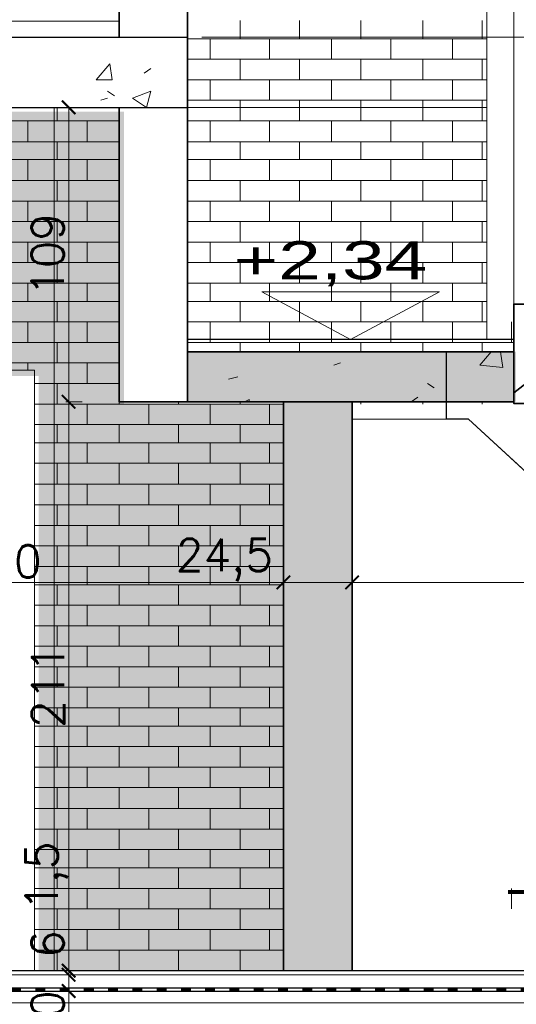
# Model space of a CAD drawing. Header units: millimetres. Extents: x -740 to 33545, y 5178 to 22494.
# Tile 169 of 250: x 9053 to 9237, y 13117 to 13482. Entities that reach past the tile are written whole.
import ezdxf
from ezdxf.lldxf.tags import DXFTag
from ezdxf.xclip import XClip

# ---------------------------------------------------------------- set-up
doc = ezdxf.new("R2010")
doc.units = ezdxf.units.MM
doc.header["$MEASUREMENT"] = 0
doc.header["$XCLIPFRAME"] = 0
doc.linetypes.add('ACAD_ISO03W100', pattern=[30, 12, -18])
doc.layers.get('Defpoints').update_dxf_attribs({"color": 252})
for name, color, linetype, lineweight in [('A_istniejÄ…ce Ĺ›ciany', 252, 'Continuous', 35), ('A_izolacja', 252, 'Continuous', 9), ('A_l.przekrojowa', 252, 'Continuous', 30), ('A_l.przerywana', 252, 'ICAD_ISO03W100', 9), ('A_l.widokowa', 252, 'Continuous', 18), ('A_Ĺ›ciany projektowane', 252, 'Continuous', 35), ('IZOLACJA', 252, 'ACAD_ISO03W100', 40), ('l. przekrojowa', 252, 'Continuous', 30), ('l. przerywana', 252, 'ICAD_ISO03W100', 9), ('l. widokowa', 252, 'Continuous', 15), ('l.przekrojowa', 252, 'Continuous', 30), ('l.widokowa', 252, 'Continuous', 15), ('l.wypeĹ‚nieĹ„', 252, 'Continuous', 5), ('wymiarowanie', 252, 'Continuous', 9)]:
    doc.layers.add(name, color=color, linetype=linetype, lineweight=lineweight)
doc.styles.add('PROFILE', font='GOTHIC.TTF', dxfattribs={"width": 0.8})
doc.styles.add('styl2', font='simplex.shx')
doc.linetypes.add('BATTING', pattern='A,0.00254,-2.54,[134,ltypeshp.shx,S=2.54,R=0,X=-2.54,Y=0],-5.08,[134,ltypeshp.shx,S=2.54,R=180,X=2.54,Y=0],-2.54', length=10.16254)
tags = doc.linetypes.add('ICAD_ISO03W100', pattern=[30, 12, -18]).pattern_tags.tags
tags[6:7] = [DXFTag(74, 4), DXFTag(75, 0), DXFTag(340, '0'), DXFTag(46, 1.0), DXFTag(50, 0.0), DXFTag(44, 0.0), DXFTag(45, 0.0)]
tags[4:5] = [DXFTag(74, 4), DXFTag(75, 0), DXFTag(340, '0'), DXFTag(46, 1.0), DXFTag(50, 0.0), DXFTag(44, 0.0), DXFTag(45, 0.0)]
doc.dimstyles.new('Skala 1-50', dxfattribs={"dimtxt": 12, "dimasz": 5, "dimexe": 1, "dimexo": 1, "dimgap": 1.5, "dimtad": 1, "dimdec": 1, "dimrnd": 0.5, "dimtxsty": 'styl2', "dimblk": 'ARCHTICK', "dimcen": 5, "dimadec": 0, "dimazin": 0, "dimtfac": 1, "dimtdec": 1, "dimtmove": 1, "dimatfit": 3, "dimldrblk": 'ARCHTICK', "dimfxl": 0, "dimlwd": -1, "dimlwe": -1, "dimarcsym": 0})

# ---------------------------------------------------------------- blocks, each defined once
blk = doc.blocks.new('MF2E40A70')
at = {"true_color": 0xffffff}
blk.add_hatch(color=7, dxfattribs=at).paths.add_polyline_path([(88.672, 231.07), (88.672, 195.826), (148.239, 195.826), (148.239, 231.07)])
blk = doc.blocks.new('_ArchTick')
at = {"color": 0, "linetype": 'ByBlock', "const_width": 0.15}
blk.add_lwpolyline([(-0.5, -0.5), (0.5, 0.5)], dxfattribs=at)
blk = doc.blocks.new('*D1732')
at = {"layer": 'Defpoints', "color": 0}
for p in [(9089.93, 13449.08), (9071.17, 13339.94), (9089.93, 13339.94)]:
    blk.add_point(p, dxfattribs=at)
at = {"layer": 'wymiarowanie', "color": 0}
for p, q in [((9076.17, 13449.08), (9070.17, 13449.08)), ((9071.17, 13449.08), (9071.17, 13339.94)), ((9076.17, 13339.94), (9070.17, 13339.94))]:
    blk.add_line(p, q, dxfattribs=at)
at = {"layer": 'wymiarowanie', "color": 0, "xscale": 5, "yscale": 5, "zscale": 5}
for p, rotation in [((9071.17, 13449.08), 90), ((9071.17, 13339.94), 270)]:
    blk.add_blockref('_ArchTick', p, dxfattribs=dict(at, rotation=rotation))
at = {"layer": 'wymiarowanie', "color": 0, "insert": (9063.37, 13394.51), "char_height": 12, "attachment_point": 5, "rotation": 90, "style": 'styl2'}
blk.add_mtext('109', dxfattribs=at)
blk = doc.blocks.new('*D1733')
at = {"layer": 'Defpoints', "color": 0}
for p in [(9089.93, 13339.94), (9071.17, 13129.01), (9083.89, 13129.01)]:
    blk.add_point(p, dxfattribs=at)
at = {"layer": 'wymiarowanie', "color": 0}
for p, q in [((9076.17, 13339.94), (9070.17, 13339.94)), ((9071.17, 13339.94), (9071.17, 13129.01)), ((9076.17, 13129.01), (9070.17, 13129.01))]:
    blk.add_line(p, q, dxfattribs=at)
at = {"layer": 'wymiarowanie', "color": 0, "xscale": 5, "yscale": 5, "zscale": 5}
for p, rotation in [((9071.17, 13339.94), 90), ((9071.17, 13129.01), 270)]:
    blk.add_blockref('_ArchTick', p, dxfattribs=dict(at, rotation=rotation))
at = {"layer": 'wymiarowanie', "color": 0, "insert": (9063.52, 13234.47), "char_height": 12, "attachment_point": 5, "rotation": 90, "style": 'styl2'}
blk.add_mtext('211', dxfattribs=at)
blk = doc.blocks.new('*D1738')
at = {"layer": 'Defpoints', "color": 0}
for p in [(9071.17, 13127.5), (9083.89, 13129.01), (9083.89, 13127.5)]:
    blk.add_point(p, dxfattribs=at)
at = {"layer": 'wymiarowanie', "color": 0}
for p, q in [((9071.17, 13129.01), (9071.17, 13175.58)), ((9076.17, 13129.01), (9070.17, 13129.01)), ((9076.17, 13127.5), (9070.17, 13127.5)), ((9071.17, 13129.01), (9071.17, 13127.5))]:
    blk.add_line(p, q, dxfattribs=at)
at = {"layer": 'wymiarowanie', "color": 0, "xscale": 5, "yscale": 5, "zscale": 5}
for p, rotation in [((9071.17, 13129.01), 270), ((9071.17, 13127.5), 90)]:
    blk.add_blockref('_ArchTick', p, dxfattribs=dict(at, rotation=rotation))
at = {"layer": 'wymiarowanie', "color": 0, "insert": (9062.97, 13164.08), "char_height": 12, "attachment_point": 5, "rotation": 90, "style": 'styl2'}
blk.add_mtext('1,5', dxfattribs=at)
blk = doc.blocks.new('*D1739')
at = {"layer": 'Defpoints', "color": 0}
for p in [(9083.89, 13127.5), (9071.17, 13121.49), (9086.06, 13121.49)]:
    blk.add_point(p, dxfattribs=at)
at = {"layer": 'wymiarowanie', "color": 0}
for p, q in [((9071.17, 13127.5), (9071.17, 13144.08)), ((9076.17, 13127.5), (9070.17, 13127.5)), ((9071.17, 13127.5), (9071.17, 13121.49)), ((9076.17, 13121.49), (9070.17, 13121.49))]:
    blk.add_line(p, q, dxfattribs=at)
at = {"layer": 'wymiarowanie', "color": 0, "xscale": 5, "yscale": 5, "zscale": 5}
for p, rotation in [((9071.17, 13127.5), 90), ((9071.17, 13121.49), 270)]:
    blk.add_blockref('_ArchTick', p, dxfattribs=dict(at, rotation=rotation))
at = {"layer": 'wymiarowanie', "color": 0, "insert": (9063.37, 13138.88), "char_height": 12, "attachment_point": 5, "rotation": 90, "style": 'styl2'}
blk.add_mtext('6', dxfattribs=at)
blk = doc.blocks.new('*D1740')
at = {"layer": 'Defpoints', "color": 0}
for p in [(9086.06, 13121.49), (9071.17, 13101.46), (9087.31, 13101.46)]:
    blk.add_point(p, dxfattribs=at)
at = {"layer": 'wymiarowanie', "color": 0}
for p, q in [((9076.17, 13121.49), (9070.17, 13121.49)), ((9071.17, 13121.49), (9071.17, 13101.46)), ((9076.17, 13101.46), (9070.17, 13101.46))]:
    blk.add_line(p, q, dxfattribs=at)
at = {"layer": 'wymiarowanie', "color": 0, "xscale": 5, "yscale": 5, "zscale": 5}
for p, rotation in [((9071.17, 13121.49), 90), ((9071.17, 13101.46), 270)]:
    blk.add_blockref('_ArchTick', p, dxfattribs=dict(at, rotation=rotation))
at = {"layer": 'wymiarowanie', "color": 0, "insert": (9063.37, 13111.47), "char_height": 12, "attachment_point": 5, "rotation": 90, "style": 'styl2'}
blk.add_mtext('20', dxfattribs=at)
blk = doc.blocks.new('*D2390')
at = {"layer": 'Defpoints', "color": 0}
for p in [(8940.76, 13294.13), (9150.79, 13294.13), (9150.79, 13272.96)]:
    blk.add_point(p, dxfattribs=at)
at = {"layer": 'wymiarowanie', "color": 0}
for p, q in [((8940.76, 13282.96), (8940.76, 13271.96)), ((9150.79, 13282.96), (9150.79, 13271.96)), ((8940.76, 13272.96), (9150.79, 13272.96))]:
    blk.add_line(p, q, dxfattribs=at)
at = {"layer": 'wymiarowanie', "color": 0, "xscale": 5, "yscale": 5, "zscale": 5, "rotation": 180}
blk.add_blockref('_ArchTick', (8940.76, 13272.96), dxfattribs=at)
at = {"layer": 'wymiarowanie', "color": 0, "xscale": 5, "yscale": 5, "zscale": 5}
blk.add_blockref('_ArchTick', (9150.79, 13272.96), dxfattribs=at)
at = {"layer": 'wymiarowanie', "color": 0, "insert": (9045.78, 13280.76), "char_height": 12, "attachment_point": 5, "style": 'styl2'}
blk.add_mtext('210', dxfattribs=at)
blk = doc.blocks.new('*D2391')
at = {"layer": 'Defpoints', "color": 0}
for p in [(9150.79, 13294.13), (9176.26, 13294.13), (9176.26, 13272.96)]:
    blk.add_point(p, dxfattribs=at)
at = {"layer": 'wymiarowanie', "color": 0}
for p, q in [((9150.79, 13282.96), (9150.79, 13271.96)), ((9176.26, 13282.96), (9176.26, 13271.96)), ((9150.79, 13272.96), (9176.26, 13272.96))]:
    blk.add_line(p, q, dxfattribs=at)
at = {"layer": 'wymiarowanie', "color": 0, "xscale": 5, "yscale": 5, "zscale": 5, "rotation": 180}
blk.add_blockref('_ArchTick', (9150.79, 13272.96), dxfattribs=at)
at = {"layer": 'wymiarowanie', "color": 0, "xscale": 5, "yscale": 5, "zscale": 5}
blk.add_blockref('_ArchTick', (9176.26, 13272.96), dxfattribs=at)
at = {"layer": 'wymiarowanie', "color": 0, "insert": (9128.9, 13281.31), "char_height": 12, "attachment_point": 5, "style": 'styl2'}
blk.add_mtext('24,5', dxfattribs=at)
blk = doc.blocks.new('*D2392')
at = {"layer": 'Defpoints', "color": 0}
for p in [(9176.26, 13294.13), (9407.52, 13289.08), (9407.52, 13272.96)]:
    blk.add_point(p, dxfattribs=at)
at = {"layer": 'wymiarowanie', "color": 0}
for p, q in [((9176.26, 13282.96), (9176.26, 13271.96)), ((9407.52, 13282.96), (9407.52, 13271.96)), ((9176.26, 13272.96), (9407.52, 13272.96))]:
    blk.add_line(p, q, dxfattribs=at)
at = {"layer": 'wymiarowanie', "color": 0, "xscale": 5, "yscale": 5, "zscale": 5, "rotation": 180}
blk.add_blockref('_ArchTick', (9176.26, 13272.96), dxfattribs=at)
at = {"layer": 'wymiarowanie', "color": 0, "xscale": 5, "yscale": 5, "zscale": 5}
blk.add_blockref('_ArchTick', (9407.52, 13272.96), dxfattribs=at)
at = {"layer": 'wymiarowanie', "color": 0, "insert": (9291.89, 13281.31), "char_height": 12, "attachment_point": 5, "style": 'styl2'}
blk.add_mtext('232,5', dxfattribs=at)

msp = doc.modelspace()

# ---------------------------------------------------------------- hatches: boundary and pattern name
for points in [[(9115.23, 13358.46), (9115.23, 13339.94), (9237.11, 13339.94), (9237.11, 13358.46)], [(9150.79, 13339.94), (9150.79, 13129.08), (9176.26, 13129.08), (9176.26, 13339.94)]]:
    msp.add_hatch(color=256).paths.add_polyline_path(points)

# ---------------------------------------------------------------- linework, layer by layer
at = {"linetype": 'Continuous', "lineweight": 5}
for points in [[(9134.75, 13474.55), (9134.75, 13481.33), (9134.75, 13481.33)], [(9156.74, 13474.55), (9156.74, 13481.33), (9156.74, 13481.33)], [(9179.56, 13474.55), (9179.56, 13481.33), (9179.56, 13481.33)], [(9202.55, 13474.55), (9202.55, 13481.33), (9202.55, 13481.33)], [(9224.55, 13474.55), (9224.55, 13481.33), (9224.55, 13481.33)], [(9115.23, 13474.55), (9226.25, 13474.55)], [(9123.67, 13466.94), (9123.67, 13474.55), (9123.67, 13474.55)], [(9145.66, 13466.94), (9145.66, 13474.55), (9145.66, 13474.55)], [(9168.65, 13466.94), (9168.65, 13474.55), (9168.65, 13474.55)], [(9190.64, 13466.94), (9190.64, 13474.55), (9190.64, 13474.55)], [(9213.47, 13466.94), (9213.47, 13474.55), (9213.47, 13474.55)], [(9115.23, 13466.94), (9226.25, 13466.94)], [(9134.75, 13459.34), (9134.75, 13466.94), (9134.75, 13466.94)], [(9156.74, 13459.34), (9156.74, 13466.94), (9156.74, 13466.94)], [(9179.56, 13459.34), (9179.56, 13466.94), (9179.56, 13466.94)], [(9202.55, 13459.34), (9202.55, 13466.94), (9202.55, 13466.94)], [(9224.55, 13459.34), (9224.55, 13466.94), (9224.55, 13466.94)], [(9081.33, 13459.34), (9086.46, 13465.29), (9086.46, 13465.29)], [(9087.29, 13459.34), (9086.46, 13465.29), (9086.46, 13465.29)], [(9099.19, 13461.82), (9101.67, 13463.47), (9101.67, 13463.47)], [(9081.33, 13459.34), (9087.29, 13459.34), (9087.29, 13459.34)], [(9115.23, 13459.34), (9226.25, 13459.34)], [(9123.67, 13451.73), (9123.67, 13459.34), (9123.67, 13459.34)], [(9145.66, 13451.73), (9145.66, 13459.34), (9145.66, 13459.34)], [(9168.65, 13451.73), (9168.65, 13459.34), (9168.65, 13459.34)], [(9190.64, 13451.73), (9190.64, 13459.34), (9190.64, 13459.34)], [(9213.47, 13451.73), (9213.47, 13459.34), (9213.47, 13459.34)], [(9083.15, 13451.73), (9085.63, 13452.56), (9085.63, 13452.56)], [(9085.63, 13455.04), (9088.11, 13453.38), (9088.11, 13453.38)], [(9094.89, 13452.56), (9101.67, 13455.04), (9101.67, 13455.04)], [(9094.89, 13452.56), (9100.02, 13449.08), (9100.02, 13449.08)], [(9100.02, 13449.08), (9101.67, 13455.04), (9101.67, 13455.04)], [(9115.23, 13451.73), (9226.25, 13451.73)], [(9134.75, 13444.12), (9134.75, 13451.73), (9134.75, 13451.73)], [(9156.74, 13444.12), (9156.74, 13451.73), (9156.74, 13451.73)], [(9179.56, 13444.12), (9179.56, 13451.73), (9179.56, 13451.73)], [(9202.55, 13444.12), (9202.55, 13451.73), (9202.55, 13451.73)], [(9224.55, 13444.12), (9224.55, 13451.73), (9224.55, 13451.73)], [(9066.94, 13444.12), (9066.94, 13449.08), (9066.94, 13449.08)], [(9089.93, 13444.12), (9089.93, 13449.08), (9089.93, 13449.08)], [(8940.76, 13444.12), (9089.93, 13444.12), (9089.93, 13444.12)], [(9056.03, 13436.35), (9056.03, 13444.12), (9056.03, 13444.12)], [(9078.02, 13436.35), (9078.02, 13444.12), (9078.02, 13444.12)], [(9115.23, 13444.12), (9226.25, 13444.12)], [(9123.67, 13436.35), (9123.67, 13444.12), (9123.67, 13444.12)], [(9145.66, 13436.35), (9145.66, 13444.12), (9145.66, 13444.12)], [(9168.65, 13436.35), (9168.65, 13444.12), (9168.65, 13444.12)], [(9190.64, 13436.35), (9190.64, 13444.12), (9190.64, 13444.12)], [(9213.47, 13436.35), (9213.47, 13444.12), (9213.47, 13444.12)], [(8940.76, 13436.35), (9089.93, 13436.35), (9089.93, 13436.35)], [(9066.94, 13429.74), (9066.94, 13436.35), (9066.94, 13436.35)], [(9089.93, 13429.74), (9089.93, 13436.35), (9089.93, 13436.35)], [(9115.23, 13436.35), (9226.25, 13436.35)], [(9134.75, 13429.74), (9134.75, 13436.35), (9134.75, 13436.35)], [(9156.74, 13429.74), (9156.74, 13436.35), (9156.74, 13436.35)], [(9179.56, 13429.74), (9179.56, 13436.35), (9179.56, 13436.35)], [(9202.55, 13429.74), (9202.55, 13436.35), (9202.55, 13436.35)], [(9224.55, 13429.74), (9224.55, 13436.35), (9224.55, 13436.35)], [(8940.76, 13429.74), (9089.93, 13429.74), (9089.93, 13429.74)], [(9056.03, 13421.96), (9056.03, 13429.74), (9056.03, 13429.74)], [(9078.02, 13421.96), (9078.02, 13429.74), (9078.02, 13429.74)], [(9115.23, 13429.74), (9226.25, 13429.74)], [(9123.67, 13421.96), (9123.67, 13429.74), (9123.67, 13429.74)], [(9145.66, 13421.96), (9145.66, 13429.74), (9145.66, 13429.74)], [(9168.65, 13421.96), (9168.65, 13429.74), (9168.65, 13429.74)], [(9190.64, 13421.96), (9190.64, 13429.74), (9190.64, 13429.74)], [(9213.47, 13421.96), (9213.47, 13429.74), (9213.47, 13429.74)], [(8940.76, 13421.96), (9089.93, 13421.96), (9089.93, 13421.96)], [(9066.94, 13414.36), (9066.94, 13421.96), (9066.94, 13421.96)], [(9089.93, 13414.36), (9089.93, 13421.96), (9089.93, 13421.96)], [(9115.23, 13421.96), (9226.25, 13421.96)], [(9134.75, 13414.36), (9134.75, 13421.96), (9134.75, 13421.96)], [(9156.74, 13414.36), (9156.74, 13421.96), (9156.74, 13421.96)], [(9179.56, 13414.36), (9179.56, 13421.96), (9179.56, 13421.96)], [(9202.55, 13414.36), (9202.55, 13421.96), (9202.55, 13421.96)], [(9224.55, 13414.36), (9224.55, 13421.96), (9224.55, 13421.96)], [(8940.76, 13414.36), (9089.93, 13414.36), (9089.93, 13414.36)], [(9056.03, 13406.75), (9056.03, 13414.36), (9056.03, 13414.36)], [(9078.02, 13406.75), (9078.02, 13414.36), (9078.02, 13414.36)], [(9115.23, 13414.36), (9226.25, 13414.36)], [(9123.67, 13406.75), (9123.67, 13414.36), (9123.67, 13414.36)], [(9145.66, 13406.75), (9145.66, 13414.36), (9145.66, 13414.36)], [(9168.65, 13406.75), (9168.65, 13414.36), (9168.65, 13414.36)], [(9190.64, 13406.75), (9190.64, 13414.36), (9190.64, 13414.36)], [(9213.47, 13406.75), (9213.47, 13414.36), (9213.47, 13414.36)], [(8940.76, 13406.75), (9089.93, 13406.75), (9089.93, 13406.75)], [(9066.94, 13399.14), (9066.94, 13406.75), (9066.94, 13406.75)], [(9089.93, 13399.14), (9089.93, 13406.75), (9089.93, 13406.75)], [(9115.23, 13406.75), (9226.25, 13406.75)], [(9134.75, 13399.14), (9134.75, 13406.75), (9134.75, 13406.75)], [(9156.74, 13399.14), (9156.74, 13406.75), (9156.74, 13406.75)], [(9179.56, 13399.14), (9179.56, 13406.75), (9179.56, 13406.75)], [(9202.55, 13399.14), (9202.55, 13406.75), (9202.55, 13406.75)], [(9224.55, 13399.14), (9224.55, 13406.75), (9224.55, 13406.75)], [(8940.76, 13399.14), (9089.93, 13399.14), (9089.93, 13399.14)], [(9056.03, 13391.53), (9056.03, 13399.14), (9056.03, 13399.14)], [(9078.02, 13391.53), (9078.02, 13399.14), (9078.02, 13399.14)], [(9115.23, 13399.14), (9226.25, 13399.14)], [(9123.67, 13391.53), (9123.67, 13399.14), (9123.67, 13399.14)], [(9145.66, 13391.53), (9145.66, 13399.14), (9145.66, 13399.14)], [(9168.65, 13391.53), (9168.65, 13399.14), (9168.65, 13399.14)], [(9190.64, 13391.53), (9190.64, 13399.14), (9190.64, 13399.14)], [(9213.47, 13391.53), (9213.47, 13399.14), (9213.47, 13399.14)], [(8940.76, 13391.53), (9089.93, 13391.53), (9089.93, 13391.53)], [(9066.94, 13383.93), (9066.94, 13391.53), (9066.94, 13391.53)], [(9089.93, 13383.93), (9089.93, 13391.53), (9089.93, 13391.53)], [(9115.23, 13391.53), (9226.25, 13391.53)], [(9134.75, 13383.93), (9134.75, 13391.53), (9134.75, 13391.53)], [(9156.74, 13383.93), (9156.74, 13391.53), (9156.74, 13391.53)], [(9179.56, 13383.93), (9179.56, 13391.53), (9179.56, 13391.53)], [(9202.55, 13383.93), (9202.55, 13391.53), (9202.55, 13391.53)], [(9224.55, 13383.93), (9224.55, 13391.53), (9224.55, 13391.53)], [(8940.76, 13383.93), (9089.93, 13383.93), (9089.93, 13383.93)], [(9056.03, 13377.15), (9056.03, 13383.93), (9056.03, 13383.93)], [(9078.02, 13377.15), (9078.02, 13383.93), (9078.02, 13383.93)], [(9115.23, 13383.93), (9226.25, 13383.93)], [(9123.67, 13377.15), (9123.67, 13383.93), (9123.67, 13383.93)], [(9145.66, 13377.15), (9145.66, 13383.93), (9145.66, 13383.93)], [(9168.65, 13377.15), (9168.65, 13383.93), (9168.65, 13383.93)], [(9190.64, 13377.15), (9190.64, 13383.93), (9190.64, 13383.93)], [(9213.47, 13377.15), (9213.47, 13383.93), (9213.47, 13383.93)], [(8940.76, 13377.15), (9089.93, 13377.15), (9089.93, 13377.15)], [(9066.94, 13369.54), (9066.94, 13377.15), (9066.94, 13377.15)], [(9089.93, 13369.54), (9089.93, 13377.15), (9089.93, 13377.15)], [(9115.23, 13377.15), (9226.25, 13377.15)], [(9134.75, 13369.54), (9134.75, 13377.15), (9134.75, 13377.15)], [(9156.74, 13369.54), (9156.74, 13377.15), (9156.74, 13377.15)], [(9179.56, 13369.54), (9179.56, 13377.15), (9179.56, 13377.15)], [(9202.55, 13369.54), (9202.55, 13377.15), (9202.55, 13377.15)], [(9224.55, 13369.54), (9224.55, 13377.15), (9224.55, 13377.15)], [(8940.76, 13369.54), (9089.93, 13369.54), (9089.93, 13369.54)], [(9056.03, 13361.93), (9056.03, 13369.54), (9056.03, 13369.54)], [(9078.02, 13361.93), (9078.02, 13369.54), (9078.02, 13369.54)], [(9115.23, 13369.54), (9226.25, 13369.54)], [(9123.67, 13361.93), (9123.67, 13369.54), (9123.67, 13369.54)], [(9145.66, 13361.93), (9145.66, 13369.54), (9145.66, 13369.54)], [(9168.65, 13361.93), (9168.65, 13369.54), (9168.65, 13369.54)], [(9190.64, 13361.93), (9190.64, 13369.54), (9190.64, 13369.54)], [(9213.47, 13361.93), (9213.47, 13369.54), (9213.47, 13369.54)], [(9235.46, 13361.93), (9235.46, 13369.54), (9235.46, 13369.54)], [(8940.76, 13361.93), (9089.93, 13361.93), (9089.93, 13361.93)], [(9066.94, 13354.32), (9066.94, 13361.93), (9066.94, 13361.93)], [(9089.93, 13354.32), (9089.93, 13361.93), (9089.93, 13361.93)], [(9115.23, 13361.93), (9236.25, 13361.93)], [(9134.75, 13358.46), (9134.75, 13361.93), (9134.75, 13361.93)], [(9156.74, 13358.46), (9156.74, 13361.93), (9156.74, 13361.93)], [(9179.56, 13358.46), (9179.56, 13361.93), (9179.56, 13361.93)], [(9202.55, 13358.46), (9202.55, 13361.93), (9202.55, 13361.93)], [(9224.55, 13358.46), (9224.55, 13361.93), (9224.55, 13361.93)], [(9115.23, 13358.46), (9115.23, 13339.94), (9115.23, 13339.94)], [(9223.72, 13353.5), (9227.85, 13358.46), (9227.85, 13358.46)], [(9232.15, 13352.67), (9231.33, 13358.46), (9231.33, 13358.46)], [(8940.76, 13354.32), (9089.93, 13354.32), (9089.93, 13354.32)], [(9056.03, 13351.68), (9056.03, 13354.32), (9056.03, 13354.32)], [(9078.02, 13346.72), (9078.02, 13354.32), (9078.02, 13354.32)], [(9169.48, 13353.5), (9171.96, 13354.32), (9171.96, 13354.32)], [(9223.72, 13353.5), (9232.15, 13352.67), (9232.15, 13352.67)], [(8943.41, 13351.68), (9058.51, 13351.68), (9058.51, 13351.68)], [(9058.51, 13351.68), (8943.41, 13351.68), (8943.41, 13351.68)], [(9058.51, 13129.08), (9058.51, 13351.68), (9058.51, 13351.68)], [(9058.51, 13129.08), (9058.51, 13351.68), (9058.51, 13351.68)], [(9058.51, 13346.72), (9089.93, 13346.72), (9089.93, 13346.72)], [(9066.94, 13339.11), (9066.94, 13346.72), (9066.94, 13346.72)], [(9089.93, 13339.11), (9089.93, 13346.72), (9089.93, 13346.72)], [(9130.45, 13348.37), (9133.92, 13349.2), (9133.92, 13349.2)], [(9204.21, 13346.72), (9206.69, 13345.06), (9206.69, 13345.06)], [(9058.51, 13339.11), (9150.79, 13339.11), (9150.79, 13339.11)], [(9078.02, 13331.5), (9078.02, 13339.11), (9078.02, 13339.11)], [(9100.85, 13331.5), (9100.85, 13339.11), (9100.85, 13339.11)], [(9111.93, 13339.11), (9111.93, 13339.94), (9111.93, 13339.94)], [(9123.67, 13331.5), (9123.67, 13339.11), (9123.67, 13339.11)], [(9134.75, 13339.11), (9134.75, 13339.94), (9134.75, 13339.94)], [(9136.4, 13339.94), (9138.06, 13340.76), (9138.06, 13340.76)], [(9138.06, 13339.94), (9138.06, 13340.76), (9138.06, 13340.76)], [(9145.66, 13331.5), (9145.66, 13339.11), (9145.66, 13339.11)], [(9179.56, 13339.11), (9179.56, 13339.94), (9179.56, 13339.94)], [(9198.25, 13339.94), (9200.73, 13341.59), (9200.73, 13341.59)], [(9202.55, 13339.11), (9202.55, 13339.94), (9202.55, 13339.94)], [(9224.55, 13339.11), (9224.55, 13339.94), (9224.55, 13339.94)], [(9058.51, 13331.5), (9150.79, 13331.5), (9150.79, 13331.5)], [(9066.94, 13324.72), (9066.94, 13331.5), (9066.94, 13331.5)], [(9089.93, 13324.72), (9089.93, 13331.5), (9089.93, 13331.5)], [(9111.93, 13324.72), (9111.93, 13331.5), (9111.93, 13331.5)], [(9134.75, 13324.72), (9134.75, 13331.5), (9134.75, 13331.5)], [(9058.51, 13324.72), (9150.79, 13324.72), (9150.79, 13324.72)], [(9078.02, 13317.12), (9078.02, 13324.72), (9078.02, 13324.72)], [(9100.85, 13317.12), (9100.85, 13324.72), (9100.85, 13324.72)], [(9123.67, 13317.12), (9123.67, 13324.72), (9123.67, 13324.72)], [(9145.66, 13317.12), (9145.66, 13324.72), (9145.66, 13324.72)], [(9058.51, 13317.12), (9150.79, 13317.12), (9150.79, 13317.12)], [(9066.94, 13309.34), (9066.94, 13317.12), (9066.94, 13317.12)], [(9089.93, 13309.34), (9089.93, 13317.12), (9089.93, 13317.12)], [(9111.93, 13309.34), (9111.93, 13317.12), (9111.93, 13317.12)], [(9134.75, 13309.34), (9134.75, 13317.12), (9134.75, 13317.12)], [(9058.51, 13309.34), (9150.79, 13309.34), (9150.79, 13309.34)], [(9078.02, 13301.74), (9078.02, 13309.34), (9078.02, 13309.34)], [(9100.85, 13301.74), (9100.85, 13309.34), (9100.85, 13309.34)], [(9123.67, 13301.74), (9123.67, 13309.34), (9123.67, 13309.34)], [(9145.66, 13301.74), (9145.66, 13309.34), (9145.66, 13309.34)], [(9058.51, 13301.74), (9150.79, 13301.74), (9150.79, 13301.74)], [(9066.94, 13294.13), (9066.94, 13301.74), (9066.94, 13301.74)], [(9089.93, 13294.13), (9089.93, 13301.74), (9089.93, 13301.74)], [(9111.93, 13294.13), (9111.93, 13301.74), (9111.93, 13301.74)], [(9134.75, 13294.13), (9134.75, 13301.74), (9134.75, 13301.74)], [(9058.51, 13294.13), (9150.79, 13294.13), (9150.79, 13294.13)], [(9078.02, 13286.52), (9078.02, 13294.13), (9078.02, 13294.13)], [(9100.85, 13286.52), (9100.85, 13294.13), (9100.85, 13294.13)], [(9123.67, 13286.52), (9123.67, 13294.13), (9123.67, 13294.13)], [(9145.66, 13286.52), (9145.66, 13294.13), (9145.66, 13294.13)], [(9058.51, 13286.52), (9150.79, 13286.52), (9150.79, 13286.52)], [(9066.94, 13278.91), (9066.94, 13286.52), (9066.94, 13286.52)], [(9089.93, 13278.91), (9089.93, 13286.52), (9089.93, 13286.52)], [(9111.93, 13278.91), (9111.93, 13286.52), (9111.93, 13286.52)], [(9134.75, 13278.91), (9134.75, 13286.52), (9134.75, 13286.52)], [(9058.51, 13278.91), (9150.79, 13278.91), (9150.79, 13278.91)], [(9078.02, 13272.13), (9078.02, 13278.91), (9078.02, 13278.91)], [(9100.85, 13272.13), (9100.85, 13278.91), (9100.85, 13278.91)], [(9123.67, 13272.13), (9123.67, 13278.91), (9123.67, 13278.91)], [(9145.66, 13272.13), (9145.66, 13278.91), (9145.66, 13278.91)], [(9058.51, 13272.13), (9150.79, 13272.13), (9150.79, 13272.13)], [(9066.94, 13264.53), (9066.94, 13272.13), (9066.94, 13272.13)], [(9089.93, 13264.53), (9089.93, 13272.13), (9089.93, 13272.13)], [(9111.93, 13264.53), (9111.93, 13272.13), (9111.93, 13272.13)], [(9134.75, 13264.53), (9134.75, 13272.13), (9134.75, 13272.13)], [(9058.51, 13264.53), (9150.79, 13264.53), (9150.79, 13264.53)], [(9078.02, 13256.92), (9078.02, 13264.53), (9078.02, 13264.53)], [(9100.85, 13256.92), (9100.85, 13264.53), (9100.85, 13264.53)], [(9123.67, 13256.92), (9123.67, 13264.53), (9123.67, 13264.53)], [(9145.66, 13256.92), (9145.66, 13264.53), (9145.66, 13264.53)], [(9058.51, 13256.92), (9150.79, 13256.92), (9150.79, 13256.92)], [(9066.94, 13249.31), (9066.94, 13256.92), (9066.94, 13256.92)], [(9089.93, 13249.31), (9089.93, 13256.92), (9089.93, 13256.92)], [(9111.93, 13249.31), (9111.93, 13256.92), (9111.93, 13256.92)], [(9134.75, 13249.31), (9134.75, 13256.92), (9134.75, 13256.92)], [(9058.51, 13249.31), (9150.79, 13249.31), (9150.79, 13249.31)], [(9078.02, 13241.7), (9078.02, 13249.31), (9078.02, 13249.31)], [(9100.85, 13241.7), (9100.85, 13249.31), (9100.85, 13249.31)], [(9123.67, 13241.7), (9123.67, 13249.31), (9123.67, 13249.31)], [(9145.66, 13241.7), (9145.66, 13249.31), (9145.66, 13249.31)], [(9058.51, 13241.7), (9150.79, 13241.7), (9150.79, 13241.7)], [(9066.94, 13234.1), (9066.94, 13241.7), (9066.94, 13241.7)], [(9089.93, 13234.1), (9089.93, 13241.7), (9089.93, 13241.7)], [(9111.93, 13234.1), (9111.93, 13241.7), (9111.93, 13241.7)], [(9134.75, 13234.1), (9134.75, 13241.7), (9134.75, 13241.7)], [(9058.51, 13234.1), (9150.79, 13234.1), (9150.79, 13234.1)], [(9078.02, 13226.49), (9078.02, 13234.1), (9078.02, 13234.1)], [(9100.85, 13226.49), (9100.85, 13234.1), (9100.85, 13234.1)], [(9123.67, 13226.49), (9123.67, 13234.1), (9123.67, 13234.1)], [(9145.66, 13226.49), (9145.66, 13234.1), (9145.66, 13234.1)], [(9058.51, 13226.49), (9150.79, 13226.49), (9150.79, 13226.49)], [(9066.94, 13219.71), (9066.94, 13226.49), (9066.94, 13226.49)], [(9089.93, 13219.71), (9089.93, 13226.49), (9089.93, 13226.49)], [(9111.93, 13219.71), (9111.93, 13226.49), (9111.93, 13226.49)], [(9134.75, 13219.71), (9134.75, 13226.49), (9134.75, 13226.49)], [(9058.51, 13219.71), (9150.79, 13219.71), (9150.79, 13219.71)], [(9078.02, 13212.1), (9078.02, 13219.71), (9078.02, 13219.71)], [(9100.85, 13212.1), (9100.85, 13219.71), (9100.85, 13219.71)], [(9123.67, 13212.1), (9123.67, 13219.71), (9123.67, 13219.71)], [(9145.66, 13212.1), (9145.66, 13219.71), (9145.66, 13219.71)], [(9058.51, 13212.1), (9150.79, 13212.1), (9150.79, 13212.1)], [(9066.94, 13204.5), (9066.94, 13212.1), (9066.94, 13212.1)], [(9089.93, 13204.5), (9089.93, 13212.1), (9089.93, 13212.1)], [(9111.93, 13204.5), (9111.93, 13212.1), (9111.93, 13212.1)], [(9134.75, 13204.5), (9134.75, 13212.1), (9134.75, 13212.1)], [(9058.51, 13204.5), (9150.79, 13204.5), (9150.79, 13204.5)], [(9078.02, 13196.89), (9078.02, 13204.5), (9078.02, 13204.5)], [(9100.85, 13196.89), (9100.85, 13204.5), (9100.85, 13204.5)], [(9123.67, 13196.89), (9123.67, 13204.5), (9123.67, 13204.5)], [(9145.66, 13196.89), (9145.66, 13204.5), (9145.66, 13204.5)], [(9058.51, 13196.89), (9150.79, 13196.89), (9150.79, 13196.89)], [(9066.94, 13189.12), (9066.94, 13196.89), (9066.94, 13196.89)], [(9089.93, 13189.12), (9089.93, 13196.89), (9089.93, 13196.89)], [(9111.93, 13189.12), (9111.93, 13196.89), (9111.93, 13196.89)], [(9134.75, 13189.12), (9134.75, 13196.89), (9134.75, 13196.89)], [(9058.51, 13189.12), (9150.79, 13189.12), (9150.79, 13189.12)], [(9078.02, 13181.51), (9078.02, 13189.12), (9078.02, 13189.12)], [(9100.85, 13181.51), (9100.85, 13189.12), (9100.85, 13189.12)], [(9123.67, 13181.51), (9123.67, 13189.12), (9123.67, 13189.12)], [(9145.66, 13181.51), (9145.66, 13189.12), (9145.66, 13189.12)], [(9058.51, 13181.51), (9150.79, 13181.51), (9150.79, 13181.51)], [(9066.94, 13173.9), (9066.94, 13181.51), (9066.94, 13181.51)], [(9089.93, 13173.9), (9089.93, 13181.51), (9089.93, 13181.51)], [(9111.93, 13173.9), (9111.93, 13181.51), (9111.93, 13181.51)], [(9134.75, 13173.9), (9134.75, 13181.51), (9134.75, 13181.51)], [(9058.51, 13173.9), (9150.79, 13173.9), (9150.79, 13173.9)], [(9078.02, 13167.12), (9078.02, 13173.9), (9078.02, 13173.9)], [(9100.85, 13167.12), (9100.85, 13173.9), (9100.85, 13173.9)], [(9123.67, 13167.12), (9123.67, 13173.9), (9123.67, 13173.9)], [(9145.66, 13167.12), (9145.66, 13173.9), (9145.66, 13173.9)], [(9058.51, 13167.12), (9150.79, 13167.12), (9150.79, 13167.12)], [(9066.94, 13159.51), (9066.94, 13167.12), (9066.94, 13167.12)], [(9089.93, 13159.51), (9089.93, 13167.12), (9089.93, 13167.12)], [(9111.93, 13159.51), (9111.93, 13167.12), (9111.93, 13167.12)], [(9134.75, 13159.51), (9134.75, 13167.12), (9134.75, 13167.12)], [(9058.51, 13159.51), (9150.79, 13159.51), (9150.79, 13159.51)], [(9078.02, 13151.91), (9078.02, 13159.51), (9078.02, 13159.51)], [(9100.85, 13151.91), (9100.85, 13159.51), (9100.85, 13159.51)], [(9123.67, 13151.91), (9123.67, 13159.51), (9123.67, 13159.51)], [(9145.66, 13151.91), (9145.66, 13159.51), (9145.66, 13159.51)], [(9235.46, 13151.91), (9235.46, 13159.51), (9235.46, 13159.51)], [(9058.51, 13151.91), (9150.79, 13151.91), (9150.79, 13151.91)], [(9066.94, 13144.3), (9066.94, 13151.91), (9066.94, 13151.91)], [(9089.93, 13144.3), (9089.93, 13151.91), (9089.93, 13151.91)], [(9111.93, 13144.3), (9111.93, 13151.91), (9111.93, 13151.91)], [(9134.75, 13144.3), (9134.75, 13151.91), (9134.75, 13151.91)], [(9058.51, 13144.3), (9150.79, 13144.3), (9150.79, 13144.3)], [(9078.02, 13136.69), (9078.02, 13144.3), (9078.02, 13144.3)], [(9100.85, 13136.69), (9100.85, 13144.3), (9100.85, 13144.3)], [(9123.67, 13136.69), (9123.67, 13144.3), (9123.67, 13144.3)], [(9145.66, 13136.69), (9145.66, 13144.3), (9145.66, 13144.3)], [(9058.51, 13136.69), (9150.79, 13136.69), (9150.79, 13136.69)], [(9066.94, 13129.08), (9066.94, 13136.69), (9066.94, 13136.69)], [(9089.93, 13129.08), (9089.93, 13136.69), (9089.93, 13136.69)], [(9111.93, 13129.08), (9111.93, 13136.69), (9111.93, 13136.69)], [(9134.75, 13129.08), (9134.75, 13136.69), (9134.75, 13136.69)]]:
    msp.add_lwpolyline(points, dxfattribs=at)
at = {"linetype": 'Continuous', "lineweight": 30}
for points in [[(8913.43, 13475.08), (9115.23, 13475.08), (9115.23, 13475.08)], [(8913.43, 13449.08), (9115.23, 13449.08), (9115.23, 13449.08)]]:
    msp.add_lwpolyline(points, dxfattribs=at)
at = {"linetype": 'Continuous', "lineweight": 5}
msp.add_lwpolyline([(9060.16, 13449.08), (9060.16, 13449.08)], close=True, dxfattribs=at)
at = {"linetype": 'Continuous', "lineweight": 15}
msp.add_lwpolyline([(9150.79, 13339.94), (9176.26, 13339.94), (9176.26, 13339.94)], dxfattribs=at)
at = {"layer": 'A_istniejÄ…ce Ĺ›ciany'}
for p, q in [((9236.25, 13343.24), (9371.92, 13449.08)), ((9236.25, 13339.94), (9236.25, 13358.46))]:
    msp.add_line(p, q, dxfattribs=at)
for points in [[(9115.23, 13618.43), (9115.23, 13339.94), (9115.23, 13339.94)], [(9089.93, 13475.08), (9089.93, 13603.21), (9089.93, 13603.21)], [(9236.25, 13358.46), (9236.25, 13376.19), (9260.75, 13376.19), (9260.75, 13393.92), (9285.24, 13393.92), (9285.24, 13411.66), (9309.74, 13411.66), (9309.74, 13429.39), (9334.24, 13429.39), (9334.24, 13447.12), (9358.74, 13447.12), (9358.74, 13464.85), (9383.23, 13464.85)], [(9089.93, 13339.94), (9089.93, 13449.08)], [(9236.25, 13358.46), (9115.23, 13358.46), (9115.23, 13358.46)], [(9115.23, 13339.94), (9089.93, 13339.94), (9089.93, 13339.94)], [(9115.23, 13339.94), (9236.25, 13339.94)], [(9150.79, 13339.94), (9150.79, 13129.08), (9150.79, 13129.08)], [(9176.26, 13339.94), (9176.26, 13129.08), (9176.26, 13129.08)]]:
    msp.add_lwpolyline(points, dxfattribs=at)
at = {"layer": 'A_izolacja', "linetype": 'BATTING', "ltscale": 0.6}
msp.add_lwpolyline([(9089.93, 13481.08), (8940.76, 13481.08)], dxfattribs=at)
at = {"layer": 'A_l.przekrojowa', "ltscale": 0.3}
for p, q in [((9710.52, 13122.52, 0), (8940.84, 13122.52, 0)), ((8941.84, 13121.49), (9710.52, 13121.49))]:
    msp.add_line(p, q, dxfattribs=at)
at = {"layer": 'A_l.przekrojowa'}
msp.add_lwpolyline([(9710.52, 13129.01), (8940.84, 13129.01)], dxfattribs=at)
at = {"layer": 'A_l.przerywana', "ltscale": 0.3}
for points in [[(9120.6, 13475.08), (9401.43, 13475.08)], [(9226.25, 13449.08), (9115.23, 13449.08), (9115.23, 13449.08)]]:
    msp.add_lwpolyline(points, dxfattribs=at)
at = {"layer": 'A_l.widokowa'}
msp.add_line((8940.84, 13127.5), (9710.52, 13127.5), dxfattribs=at)
at = {"layer": 'A_Ĺ›ciany projektowane', "linetype": 'ICAD_ISO03W100', "ltscale": 0.3}
msp.add_line((9219.45, 13333.46), (9438.52, 13131.81), dxfattribs=at)
msp.add_lwpolyline([(9236.25, 13358.46), (9236.25, 13339.46), (9236.25, 13339.34), (9256.91, 13339.34)], dxfattribs=at)
at = {"layer": 'IZOLACJA', "ltscale": 0.3}
msp.add_line((8941.84, 13122.02), (9710.52, 13122.02, 0), dxfattribs=at)
at = {"layer": 'l. przekrojowa', "linetype": 'ICAD_ISO03W100', "ltscale": 0.3}
msp.add_lwpolyline([(9219.45, 13333.46), (9211.25, 13333.46), (9211.25, 13358.46), (9236.25, 13358.46)], dxfattribs=at)
at = {"layer": 'l. przekrojowa'}
msp.add_lwpolyline([(9236.25, 13358.46), (9236.25, 13339.34)], dxfattribs=at)
at = {"layer": 'l. przerywana', "ltscale": 0.3}
msp.add_line((9236.25, 13363), (9236.25, 13506.78), dxfattribs=at)
at = {"layer": 'l. widokowa'}
for p, q in [((9226.25, 13363), (9226.25, 13506.78)), ((9219.45, 13333.46), (9176.26, 13333.46))]:
    msp.add_line(p, q, dxfattribs=at)
at = {"layer": 'l.przekrojowa', "ltscale": 0.3}
msp.add_lwpolyline([(9236.25, 13363), (9115.23, 13363)], dxfattribs=at)
at = {"layer": 'l.widokowa'}
msp.add_line((9219.45, 13333.46), (9407.52, 13160.34), dxfattribs=at)
at = {"layer": 'l.widokowa', "linetype": 'Continuous'}
msp.add_lwpolyline([(9065.76, 13449.08), (9065.76, 13129.08)], dxfattribs=at)
at = {"layer": 'l.wypeĹ‚nieĹ„', "linetype": 'BATTING', "ltscale": 0.4}
msp.add_line((8940.84, 13117.13), (9514.94, 13117.13), dxfattribs=at)
at = {"layer": 'l.wypeĹ‚nieĹ„', "ltscale": 0.3}
msp.add_lwpolyline([(9710.52, 13129), (8940.84, 13129)], dxfattribs=at)
at = {"layer": 'wymiarowanie', "linetype": 'ByBlock'}
msp.add_lwpolyline([(9175.74, 13363), (9208.69, 13380.73), (9142.79, 13380.73)], close=True, dxfattribs=at)

# ---------------------------------------------------------------- block references
ref = msp.add_blockref('MF2E40A70', (8054.52, 11171.88), dxfattribs=dict(xscale=9.994634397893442, yscale=9.994634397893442, zscale=9.994634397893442))
XClip(ref).set_block_clipping_path([(88.6884135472, 218.6765062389), (103.7786809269, 218.6765062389), (103.7786809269, 227.6777183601), (88.6884135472, 227.6777183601), (88.6884135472, 218.6765062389)])
ref = msp.add_blockref('MF2E40A70', (8054.52, 11171.88), dxfattribs=dict(xscale=9.994634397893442, yscale=9.994634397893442, zscale=9.994634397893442))
XClip(ref).set_block_clipping_path([(88.6884135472, 217.8822816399), (103.7786809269, 217.8822816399), (103.7786809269, 218.6765062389), (88.6884135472, 218.6765062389), (88.6884135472, 217.8822816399)])
ref = msp.add_blockref('MF2E40A70', (8054.52, 11171.88), dxfattribs=dict(xscale=9.994634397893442, yscale=9.994634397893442, zscale=9.994634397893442))
XClip(ref).set_block_clipping_path([(100.6017825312, 216.823315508), (103.7786809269, 216.823315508), (103.7786809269, 217.8822816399), (100.6017825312, 217.8822816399), (100.6017825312, 216.823315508)])
ref = msp.add_blockref('MF2E40A70', (8054.52, 11171.88), dxfattribs=dict(xscale=9.994634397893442, yscale=9.994634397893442, zscale=9.994634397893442))
XClip(ref).set_block_clipping_path([(100.6017825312, 195.6439928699), (109.8677361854, 195.6439928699), (109.8677361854, 216.823315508), (100.6017825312, 216.823315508), (100.6017825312, 195.6439928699)])

# ---------------------------------------------------------------- texts
at = {"layer": 'wymiarowanie', "style": 'PROFILE', "width": 1.5}
for s, p in [('+2,34', (9132.33, 13385.33)), ('+/-0,00', (9232.73, 13151.33))]:
    msp.add_text(s, height=14.149, dxfattribs=at).set_placement(p)
at = {"layer": 'wymiarowanie', "insert": (8290.7, 13388.64), "char_height": 8, "width": 621.5287, "attachment_point": 1}
msp.add_mtext('\\pi621.52874;{\\fCentury Gothic|b0|i0|c238|p34;}\\P{\\fCentury Gothic|b0|i0|c238|p34;Daszek szklany systemowy o wym. 300 x 120 cm wykonany ze szkła }\\P{\\fCentury Gothic|b0|i0|c238|p34;bezpiecznego 6.6.3 ESG/VSG}\\P{\\fCentury Gothic|b0|i0|c238|p34;mocowany na wspornikach w konstrukcji stalowej }\\P{\\fCentury Gothic|b0|i0|c238|p34;ocynkowancy i malowanych proszkowo w kolorze RAL 7016}', dxfattribs=at)

# ---------------------------------------------------------------- dimensions: what is measured, and where the dimension line sits
at = {"layer": 'wymiarowanie'}
for base, p1, p2, picture, middle in [((9071.17, 13339.94), (9089.93, 13449.08), (9089.93, 13339.94), '*D1732', (9063.37, 13394.51)), ((9071.17, 13129.01), (9089.93, 13339.94), (9083.89, 13129.01), '*D1733', (9063.52, 13234.47))]:
    dim = msp.add_linear_dim(base=base, p1=p1, p2=p2, angle=90, dimstyle='Skala 1-50', dxfattribs=at)
    dim.commit()
    dim.dimension.update_dxf_attribs({"geometry": picture, "text_midpoint": middle})
dim = msp.add_linear_dim(base=(9150.79, 13272.96), p1=(8940.76, 13294.13), p2=(9150.79, 13294.13), dimstyle='Skala 1-50', override={"dimtmove": 1, "dimfxl": 10}, dxfattribs=at)
dim.commit()
dim.dimension.update_dxf_attribs({"geometry": '*D2390', "text_midpoint": (9045.78, 13280.76)})
dim = msp.add_linear_dim(base=(9176.26, 13272.96), p1=(9150.79, 13294.13), p2=(9176.26, 13294.13), text='24,5', dimstyle='Skala 1-50', override={"dimtmove": 1, "dimfxl": 10}, dxfattribs=at)
dim.commit()
dim.dimension.update_dxf_attribs({"geometry": '*D2391', "text_midpoint": (9128.9, 13272.96), "dimtype": 160})
dim = msp.add_linear_dim(base=(9407.52, 13272.96), p1=(9176.26, 13294.13), p2=(9407.52, 13289.08), text='232,5', dimstyle='Skala 1-50', override={"dimtmove": 1, "dimfxl": 10}, dxfattribs=at)
dim.commit()
dim.dimension.update_dxf_attribs({"geometry": '*D2392', "text_midpoint": (9291.89, 13281.31)})
for base, p1, p2, picture, middle in [((9071.17, 13127.5), (9083.89, 13129.01), (9083.89, 13127.5), '*D1738', (9071.11, 13164.08)), ((9071.17, 13121.49), (9083.89, 13127.5), (9086.06, 13121.49), '*D1739', (9071.17, 13138.88)), ((9071.17, 13101.46), (9086.06, 13121.49), (9087.31, 13101.46, 0), '*D1740', (9071.17, 13111.47))]:
    dim = msp.add_linear_dim(base=base, p1=p1, p2=p2, angle=90, dimstyle='Skala 1-50', dxfattribs=at)
    dim.commit()
    dim.dimension.update_dxf_attribs({"geometry": picture, "text_midpoint": middle, "dimtype": 160})

doc.saveas('drawing.dxf')
